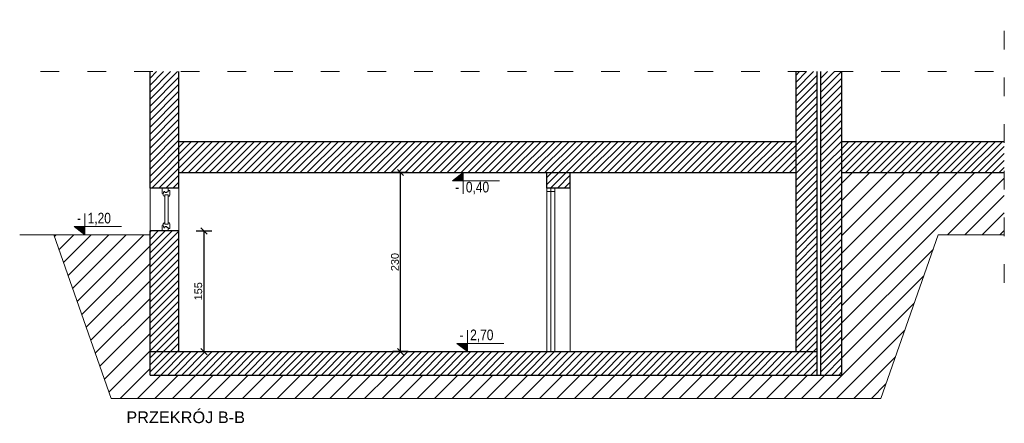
# Model space of a CAD drawing. Header units: millimetres. Extents: x -2720 to 125583, y -8970 to 34912.
# Tile 20 of 105: x 8890 to 10155, y 19907 to 20425. Entities that reach past the tile are written whole.
import ezdxf
from ezdxf.enums import TextEntityAlignment as Align

# ---------------------------------------------------------------- set-up
doc = ezdxf.new("R2010")
doc.units = ezdxf.units.MM
doc.linetypes.add('ACAD_ISO03W100', pattern=[30, 12, -18])
doc.layers.add('A_HATCH', color=7, linetype='Continuous', lineweight=5, true_color=0x999999)
doc.layers.add('A_WIDOK 2PLAN', color=7, linetype='Continuous', lineweight=9, true_color=0x666666)
for name, color, linetype, lineweight in [('A_KONST_ISTNIEJĄCE', 83, 'Continuous', 25), ('A_OPISY', 40, 'Continuous', 9), ('A_STOLARKA OKIENNA', 141, 'Continuous', 15), ('A_WIDOK', 141, 'Continuous', 13), ('A_WYMIAROWANIE', 7, 'Continuous', 9), ('AA HATCH', 253, 'Continuous', 5)]:
    doc.layers.add(name, color=color, linetype=linetype, lineweight=lineweight)
doc.styles.add('APLUS', font='arial.ttf', dxfattribs={"width": 0.6})
doc.styles.get("Standard").update_dxf_attribs({"font": 'arial.ttf'})
doc.dimstyles.new('1 do 100', dxfattribs={"dimtxt": 10, "dimasz": 8, "dimexe": 10, "dimexo": 10, "dimgap": 2, "dimtad": 1, "dimdec": 0, "dimtxsty": 'Standard', "dimblk": 'OBLIQUE', "dimcen": 2.5, "dimadec": 0, "dimazin": 0, "dimtfac": 1, "dimtdec": 0, "dimtmove": 0, "dimatfit": 3, "dimldrblk": 'OBLIQUE', "dimfxl": 10, "dimfxlon": 1, "dimarcsym": 0})

# ---------------------------------------------------------------- blocks, each defined once
blk = doc.blocks.new('*U505')
at = {"color": 144}
for p, q in [((27, 0), (27, -8)), ((27, 0), (33.7, 0)), ((27, 0), (27, -8)), ((33.7, 0), (34.3, -1.6)), ((75.3, 0), (74.7, -1.6)), ((82, 0), (75.3, 0)), ((82, 0), (82, -8)), ((27, -8), (30.2, -8)), ((30.2, -8), (30.2, -9.9)), ((30.2, -8), (31.6, -8)), ((30.2, -9.9), (36.1, -9.9)), ((31.2, -2.4), (34.3, -1.6)), ((31.2, -3.7), (31.2, -2.4)), ((32.6, -3.7), (31.2, -3.7)), ((31.6, -8), (31.6, -6.1)), ((31.6, -6.1), (32.6, -6.1)), ((32.6, -6.1), (32.6, -3.7)), ((34.3, -1.6), (35.1, -1.6)), ((35.1, -1.6), (35, -1)), ((35.8, -8), (35.8, -3.7)), ((35.8, -3.7), (37.4, -3.7)), ((37.3, -8), (35.8, -8)), ((37.3, -9), (37.3, -8)), ((73.2, -3.7), (71.6, -3.7)), ((71.7, -9), (71.7, -8)), ((71.7, -8), (73.2, -8)), ((78.8, -9.9), (72.9, -9.9)), ((73.2, -8), (73.2, -3.7)), ((73.9, -1.6), (74, -1)), ((74.7, -1.6), (73.9, -1.6)), ((77.8, -2.4), (74.7, -1.6)), ((76.4, -6.1), (76.4, -3.7)), ((76.4, -3.7), (77.8, -3.7)), ((77.4, -6.1), (76.4, -6.1)), ((77.4, -8), (77.4, -6.1)), ((78.8, -8), (77.4, -8)), ((77.8, -3.7), (77.8, -2.4)), ((82, -8), (78.8, -8)), ((78.8, -8), (78.8, -9.9))]:
    blk.add_line(p, q, dxfattribs=at)
blk.add_lwpolyline([(35.8, -3.7), (73.2, -3.7), (73.2, -8), (35.8, -8)], close=True, dxfattribs=at)
for centre, radius, start, end in [((34.9, -3.5), 2.51, 356.8105, 86.8105), ((36, -8.4), 1.5, 273.3553, 335.6854), ((74.1, -3.5), 2.51, 93.1895, 183.1895), ((73, -8.4), 1.5, 204.3146, 266.6447)]:
    blk.add_arc(centre, radius, start, end, dxfattribs=at)
blk = doc.blocks.new('*U8')
blk.add_hatch(color=256).paths.add_polyline_path([(0, 0.153), (-0.198, 0.153), (0, 0)])
blk.add_line((0, 0.153), (0, 0.4))
blk.add_lwpolyline([(0, 0.153), (0, 0), (-0.198, 0.153), (0.685, 0.153)])
at = {"style": 'APLUS', "width": 0.8}
blk.add_attdef('%%P_0.00', text='', height=0.2, dxfattribs=at).set_placement((-0.146, 0.153), align=Align.BOTTOM_LEFT)
blk = doc.blocks.new('*U185')
blk.add_hatch(color=256).paths.add_polyline_path([(0, -0.153), (-0.198, -0.153), (0, 0)])
blk.add_line((0, -0.153), (0, -0.4))
blk.add_lwpolyline([(0, -0.153), (0, 0), (-0.198, -0.153), (0.685, -0.153)])
at = {"style": 'APLUS', "width": 0.8}
blk.add_attdef('%%P_0.00', text='', height=0.2, dxfattribs=at).set_placement((-0.146, -0.469), align=Align.BOTTOM_LEFT)
blk = doc.blocks.new('_Oblique')
at = {"color": 0, "linetype": 'ByBlock', "lineweight": -2}
blk.add_line((-0.5, -0.5), (0.5, 0.5), dxfattribs=at)
blk = doc.blocks.new('*D506')
at = {"layer": 'A_WYMIAROWANIE', "color": 0, "lineweight": -2, "ltscale": 2, "transparency": 16777216}
for p, q in [((9389.6, 20229.1), (9369.6, 20229.1)), ((9379.6, 19999.1), (9379.6, 20229.1)), ((9389.6, 19999.1), (9369.6, 19999.1))]:
    blk.add_line(p, q, dxfattribs=at)
at = {"layer": 'Defpoints', "color": 0, "ltscale": 2, "transparency": 16777216}
for p in [(9379.6, 20229.1), (9404.8, 20229.1), (9404.8, 19999.1)]:
    blk.add_point(p, dxfattribs=at)
at = {"layer": 'A_WYMIAROWANIE', "color": 0, "lineweight": -2, "ltscale": 2, "transparency": 16777216, "xscale": 8, "yscale": 8, "zscale": 8}
for p, rotation in [((9379.6, 20229.1), 90), ((9379.6, 19999.1), 270)]:
    blk.add_blockref('_Oblique', p, dxfattribs=dict(at, rotation=rotation))
at = {"layer": 'A_WYMIAROWANIE', "color": 0, "ltscale": 2, "transparency": 16777216, "insert": (9372.5, 20114.1), "char_height": 10, "attachment_point": 5, "rotation": 90}
blk.add_mtext('230', dxfattribs=at)
blk = doc.blocks.new('*D507')
at = {"layer": 'A_WYMIAROWANIE', "color": 0, "lineweight": -2, "ltscale": 2, "transparency": 16777216}
for p, q in [((9117, 20154.1), (9137, 20154.1)), ((9127, 20154.1), (9127, 19999.1)), ((9117, 19999.1), (9137, 19999.1))]:
    blk.add_line(p, q, dxfattribs=at)
at = {"layer": 'Defpoints', "color": 0, "ltscale": 2, "transparency": 16777216}
for p in [(9094.8, 20154.1), (9094.8, 19999.1), (9127, 19999.1)]:
    blk.add_point(p, dxfattribs=at)
at = {"layer": 'A_WYMIAROWANIE', "color": 0, "lineweight": -2, "ltscale": 2, "transparency": 16777216, "xscale": 8, "yscale": 8, "zscale": 8}
for p, rotation in [((9127, 20154.1), 90), ((9127, 19999.1), 270)]:
    blk.add_blockref('_Oblique', p, dxfattribs=dict(at, rotation=rotation))
at = {"layer": 'A_WYMIAROWANIE', "color": 0, "ltscale": 2, "transparency": 16777216, "insert": (9119.8, 20076.6), "char_height": 10, "attachment_point": 5, "rotation": 90}
blk.add_mtext('155', dxfattribs=at)

msp = doc.modelspace()

# ---------------------------------------------------------------- hatches: boundary and pattern name
at = {"layer": 'A_HATCH'}
h = msp.add_hatch(dxfattribs=at)
h.set_pattern_fill('ANSI31', color=256, scale=2)
h.set_pattern_definition([(45, (-3039.768, -2020.6846), (-4.490128, 4.490128), [])])
h.paths.add_polyline_path([(9057.76, 20209.05), (9094.76, 20209.05), (9094.76, 20358.71), (9057.76, 20358.71)])
h.paths.add_polyline_path([(9057.76, 19999.05), (9094.76, 19999.05), (9094.76, 20154.05), (9057.76, 20154.05)])
h.paths.add_polyline_path([(9914.76, 19969.05), (9914.76, 19999.05), (9057.76, 19999.05), (9057.76, 19969.05)])
h.paths.add_polyline_path([(9919.76, 19969.05), (9946.76, 19969.05), (9946.76, 20358.71), (9919.76, 20358.71)])
h.paths.add_polyline_path([(9914.76, 20358.71), (9887.76, 20358.71), (9887.76, 19999.05), (9914.76, 19999.05)])
h.paths.add_polyline_path([(9946.76, 20269.05), (9946.76, 20229.05), (10155.35, 20229.05), (10155.35, 20269.05)])
h.paths.add_polyline_path([(9094.76, 20269.05), (9094.76, 20229.05), (9887.76, 20229.05), (9887.76, 20269.05)])
h.paths.add_polyline_path([(9597.76, 20209.05), (9597.76, 20229.05), (9567.76, 20229.05), (9567.76, 20209.05)])
at = {"layer": 'AA HATCH', "ltscale": 2, "transparency": 33554534}
h = msp.add_hatch(dxfattribs=at)
h.set_pattern_fill('ANSI31', color=256, scale=5)
h.set_pattern_definition([(45, (-3039.768, -2020.685), (-11.22532, 11.22532), [])])
h.paths.add_polyline_path([(9996.76, 19939.05), (10070.2, 20148.88), (10155.35, 20148.88), (10155.35, 20229.05), (9946.76, 20229.05), (9946.76, 19969.05), (9919.76, 19969.05), (9914.76, 19969.05), (9057.76, 19969.05), (9057.76, 20149.05), (8934.26, 20149.05), (9007.76, 19939.05)])

# ---------------------------------------------------------------- linework, layer by layer
at = {"layer": 'A_KONST_ISTNIEJĄCE', "ltscale": 2}
for p, q in [((9057.76, 20209.05), (9057.76, 20358.71)), ((9094.76, 20209.05), (9094.76, 20358.71)), ((9887.76, 19999.05), (9887.76, 20358.71)), ((9914.76, 19969.05), (9914.76, 20358.71)), ((9919.76, 19969.05), (9919.76, 20358.71)), ((9946.76, 19969.05), (9946.76, 20358.71)), ((9094.76, 20269.05), (9887.76, 20269.05)), ((9946.76, 20269.05), (10155.35, 20269.05)), ((9094.76, 20229.05), (9887.76, 20229.05)), ((9567.76, 20209.05), (9567.76, 20229.05)), ((9597.76, 20209.05), (9597.76, 20229.05)), ((9946.76, 20229.05), (10155.35, 20229.05)), ((9094.76, 20209.05), (9057.76, 20209.05)), ((9597.76, 20209.05), (9567.76, 20209.05)), ((9057.76, 19969.05), (9057.76, 20154.05)), ((9094.76, 20154.05), (9057.76, 20154.05)), ((9094.76, 19999.05), (9094.76, 20154.05)), ((9057.76, 19999.05), (9914.76, 19999.05)), ((9057.76, 19969.05), (9914.76, 19969.05)), ((9914.76, 19969.05), (9919.76, 19969.05)), ((9919.76, 19969.05), (9946.76, 19969.05))]:
    msp.add_line(p, q, dxfattribs=at)
at = {"layer": 'A_WIDOK', "ltscale": 2}
for p, q in [((9057.76, 20209.05), (9057.76, 20154.05)), ((9094.76, 20209.05), (9094.76, 20154.05)), ((9567.76, 20209.05), (9567.76, 19999.05)), ((9572.76, 20209.05), (9572.76, 19999.05)), ((9577.76, 20209.05), (9577.76, 19999.05)), ((9597.76, 20209.05), (9597.76, 19999.05)), ((9057.76, 20149.05), (8890.34, 20149.05)), ((8934.32, 20148.88), (9007.76, 19939.05)), ((10070.2, 20148.88), (9996.76, 19939.05)), ((10070.2, 20148.88), (10155.35, 20148.88)), ((9007.76, 19939.05), (9996.76, 19939.05))]:
    msp.add_line(p, q, dxfattribs=at)
msp.add_lwpolyline([(9567.76, 20209.05), (9577.76, 20209.05), (9577.76, 20204.73), (9567.76, 20204.73)], close=True, dxfattribs=at)
at = {"layer": 'A_WIDOK 2PLAN', "linetype": 'ACAD_ISO03W100', "ltscale": 2}
for p, q in [((10155.35, 20087.23), (10155.35, 20425.34)), ((8917.27, 20358.71), (10155.35, 20358.71))]:
    msp.add_line(p, q, dxfattribs=at)

# ---------------------------------------------------------------- block references
at = {"layer": 'A_OPISY', "transparency": 33554687}
ref = msp.add_blockref('*U185', (9459.94, 20229.1), dxfattribs=dict(at, xscale=68.67492864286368, yscale=68.67492864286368, zscale=68.67492864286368, rotation=1.435389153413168e-05))
ref.add_attrib('%%P_0.00', '-  0,40', dxfattribs={"layer": '0', "height": 13.735, "rotation": 0.00001, "style": 'APLUS', "width": 0.8}).set_placement((9449.94, 20199.38), align=Align.BOTTOM_LEFT)
at = {"layer": 'A_OPISY', "transparency": 33554687, "xscale": 68.67492864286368, "yscale": 68.67492864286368, "zscale": 68.67492864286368, "rotation": 1.435389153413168e-05}
for p, values in [((8974.05, 20149.05), {'%%P_0.00': '-  1,20'}), ((9465.49, 19999.05), {'%%P_0.00': '-  2,70'})]:
    msp.add_blockref('*U8', p, dxfattribs=at).add_auto_attribs(values)
at = {"layer": 'A_STOLARKA OKIENNA', "color": 144, "transparency": 33554559, "xscale": -1, "rotation": 90}
msp.add_blockref('*U505', (9073.26, 20236.05), dxfattribs=at)

# ---------------------------------------------------------------- texts
at = {"layer": 'A_OPISY', "insert": (9027.34, 19922.31), "char_height": 15, "attachment_point": 1}
msp.add_mtext_dynamic_manual_height_columns('PRZEKRÓJ B-B', width=254.3544, gutter_width=0, heights=[12.82], dxfattribs=at)

# ---------------------------------------------------------------- dimensions: what is measured, and where the dimension line sits
at = {"layer": 'A_WYMIAROWANIE', "ltscale": 2}
for base, p1, p2, picture, middle in [((9379.57, 20229.05), (9404.82, 19999.05), (9404.82, 20229.05), '*D506', (9372.46, 20114.05)), ((9126.95, 19999.05), (9094.76, 20154.05), (9094.76, 19999.05), '*D507', (9119.85, 20076.55))]:
    dim = msp.add_linear_dim(base=base, p1=p1, p2=p2, angle=90, dimstyle='1 do 100', dxfattribs=at)
    dim.commit()
    dim.dimension.update_dxf_attribs({"geometry": picture, "text_midpoint": middle})

doc.saveas('drawing.dxf')
